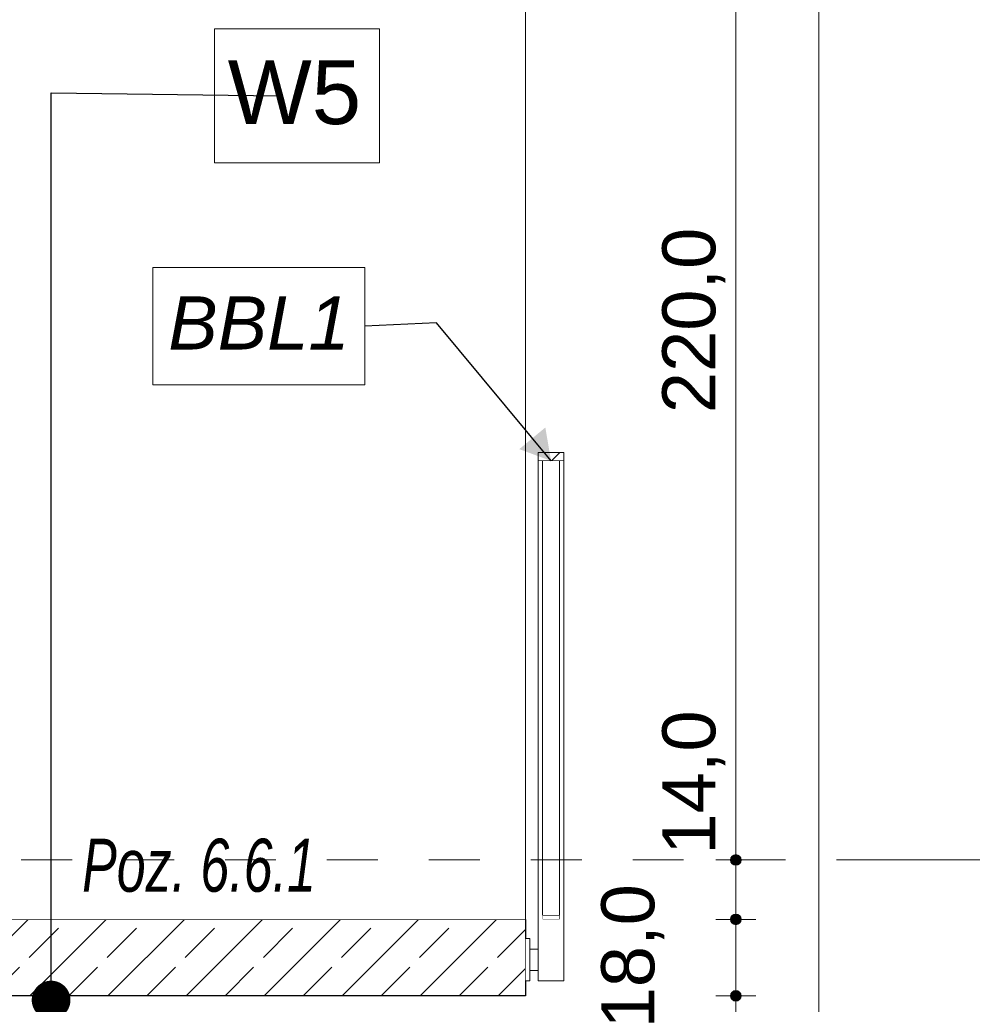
# Model space of a CAD drawing. Header units: millimetres. Extents: x 92668 to 123324, y -8921 to 14506.
# Tile 127 of 133: x 117686 to 119930, y -340 to 1979. Entities that reach past the tile are written whole.
import ezdxf

# ---------------------------------------------------------------- set-up
doc = ezdxf.new("R2010")
doc.units = ezdxf.units.MM
doc.header["$MEASUREMENT"] = 0
doc.linetypes.add('Przerywana', pattern=[240, 120, -120])
doc.linetypes.add('Wipeout_Contour', pattern=[1000, 0, -1000])
for name, color, linetype, lineweight, true_color in [('0_Nr_pióra__45', 7, 'Continuous', 15, 0x40a5ff), ('0_Nr_pióra__85', 7, 'Continuous', 13, 0x80c2ff), ('Nowe_A-Konstrukcja Opis_Nr_pióra__58', 7, 'Continuous', 13, 0xdf0000), ('Nowe_A-Konstrukcja Opis_Nr_pióra__78', 7, 'Continuous', 13, 0x00bb5e), ('Nowe_A-Wymiary-Zewnętrzne_Nr_pióra__45', 7, 'Continuous', 15, 0x40a5ff), ('Nowe_A-Wymiary-Zewnętrzne_Nr_pióra__85', 7, 'Continuous', 13, 0x80c2ff)]:
    doc.layers.add(name, color=color, linetype=linetype, lineweight=lineweight, true_color=true_color)
for name, color, linetype in [('Nowe_A-Balkony', 7, 'Continuous'), ('Nowe_A-Balustrady', 7, 'Continuous'), ('Nowe_A-Wymiary-Zewnętrzne', 7, 'Continuous'), ('Nowe_A-Ściany-Wewnętrzne', 7, 'Continuous')]:
    doc.layers.add(name, color=color, linetype=linetype)
for name, color, linetype, lineweight in [('Nowe_A-Balkony_Nr_pióra__29', 7, 'Continuous', 25), ('Nowe_A-Balustrady_Nr_pióra__11', 7, 'Continuous', 13), ('Nowe_A-Balustrady_Nr_pióra__51', 7, 'Continuous', 15), ('Nowe_A-Balustrady_Nr_pióra__91', 7, 'Continuous', 13), ('Nowe_A-Opisy-Ściany_Nr_pióra__1', 7, 'Continuous', 13), ('Nowe_A-Wymiary-Zewnętrzne_Nr_pióra__46', 5, 'Continuous', 15), ('Nowe_A-Ściany-Wewnętrzne_Nr_pióra__87', 7, 'Continuous', 13)]:
    doc.layers.add(name, color=color, linetype=linetype, lineweight=lineweight)
doc.styles.add('STYL_AUTOMATYCZNY_1', font='arial.ttf')
doc.styles.add('STYL_AUTOMATYCZNY_2', font='arial.ttf')
doc.styles.add('STYL_AUTOMATYCZNY_3', font='arial.ttf')
doc.styles.add('STYL_AUTOMATYCZNY_4', font='arial.ttf', dxfattribs={"width": 0.7})
doc.dimstyles.new('STYL_AUTOMATYCZNY__1', dxfattribs={"dimtxt": 125, "dimasz": 47.5, "dimexe": 0.18, "dimexo": 20, "dimgap": 0, "dimtad": 1, "dimdec": 1, "dimlfac": 0.1, "dimzin": 0, "dimdsep": 46, "dimtxsty": 'STYL_AUTOMATYCZNY_2', "dimblk": 'ARROWHEAD_11', "dimblk1": 'ARROWHEAD_11', "dimblk2": 'ARROWHEAD_11', "dimcen": 0.09, "dimclrd": 256, "dimclre": 256, "dimclrt": 5, "dimadec": 1, "dimazin": 0, "dimtfac": 1, "dimtdec": 4, "dimtmove": 0, "dimatfit": 3, "dimfxl": 0, "dimtolj": 1, "dimtzin": 0, "dimarcsym": 0})
doc.dimstyles.new('STYL_AUTOMATYCZNY__2', dxfattribs={"dimtxt": 0.18, "dimasz": 182.4, "dimexe": 0.18, "dimexo": 0.0625, "dimgap": 0, "dimtad": 0, "dimtih": 1, "dimtoh": 1, "dimdec": 4, "dimzin": 0, "dimdsep": 46, "dimcen": 0.09, "dimadec": 0, "dimazin": 0, "dimtfac": 1, "dimtdec": 4, "dimtmove": 0, "dimatfit": 3, "dimldrblk": 'ARROWHEAD_11', "dimfxl": 0, "dimtolj": 1, "dimtzin": 0, "dimarcsym": 0})
doc.dimstyles.new('STYL_AUTOMATYCZNY__3', dxfattribs={"dimtxt": 0.18, "dimasz": 76, "dimexe": 0.18, "dimexo": 0.0625, "dimgap": 0, "dimtad": 0, "dimtih": 1, "dimtoh": 1, "dimdec": 4, "dimzin": 0, "dimdsep": 46, "dimcen": 0.09, "dimadec": 0, "dimazin": 0, "dimtfac": 1, "dimtdec": 4, "dimtmove": 0, "dimatfit": 3, "dimldrblk": 'ARROWHEAD_16', "dimfxl": 0, "dimtolj": 1, "dimtzin": 0, "dimarcsym": 0})
pattern_1 = [(45, (0, 0), (-79.54951, 79.54951), []), (45, (-26.52, 26.52), (-79.54951, 79.54951), [])]

# ---------------------------------------------------------------- blocks, each defined once
blk = doc.blocks.new('ElemPrzekroju_8')
at = {"layer": 'Nowe_A-Balkony', "linetype": 'Continuous', "lineweight": 0, "true_color": 0x000000}
h = blk.add_hatch(dxfattribs=at)
h.set_pattern_fill('Beton_zbrojony', color=18, style=0, pattern_type=2)
h.set_pattern_definition([(45, (0, 0), (-91.92388, 91.92388), []), (45, (-45.96, 45.96), (-91.92388, 91.92388), [97.5, -32.5])])
h.paths.add_polyline_path([(117167.6, -320), (118877.6, -320), (118877.6, -140), (117167.6, -140)])
at = {"layer": 'Nowe_A-Balkony_Nr_pióra__29', "color": 7, "linetype": 'Continuous', "lineweight": 25}
for p, q in [((118877.6, -140), (117377.6, -140)), ((118877.6, -140), (118877.6, -320)), ((118877.6, -320), (117297.6, -320))]:
    blk.add_line(p, q, dxfattribs=at)
at = {"layer": 'Nowe_A-Balkony_Nr_pióra__29', "color": 7, "linetype": 'Continuous', "lineweight": 25, "flags": 128}
for points in [[(117377.6, -140), (117367.6, -140), (117167.6, -140)], [(117297.6, -320), (117287.6, -320), (117167.6, -320)]]:
    blk.add_lwpolyline(points, dxfattribs=at)
blk = doc.blocks.new('ElemPrzekroju_9')
at = {"color": 254, "linetype": 'Wipeout_Contour', "lineweight": 0, "ltscale": 472566.465825}
blk.add_wipeout([(118877.6, -140), (118877.6, 2570), (117377.6, 2570), (117377.6, -140)], dxfattribs=at).dxf.layer = 'Nowe_A-Ściany-Wewnętrzne'
at = {"layer": 'Nowe_A-Ściany-Wewnętrzne_Nr_pióra__87', "color": 7, "linetype": 'Continuous', "lineweight": 13}
blk.add_line((118877.6, -140), (118877.6, 2570), dxfattribs=at)
blk = doc.blocks.new('ElemPrzekroju_10')
at = {"layer": 'Nowe_A-Balustrady', "linetype": 'Continuous', "lineweight": 0, "true_color": 0x000000}
h = blk.add_hatch(dxfattribs=at)
h.set_pattern_fill('Stal', color=18, style=0, pattern_type=2)
h.set_pattern_definition(pattern_1)
h.paths.add_polyline_path([(118907.6, 960), (118907.6, 940), (118967.6, 940), (118967.6, 960)])
at = {"layer": 'Nowe_A-Balustrady_Nr_pióra__51', "color": 7, "linetype": 'Continuous', "lineweight": 15}
for p, q in [((118907.6, 960), (118907.6, 940)), ((118967.6, 960), (118907.6, 960)), ((118967.6, 960), (118967.6, 940)), ((118967.6, 940), (118907.6, 940))]:
    blk.add_line(p, q, dxfattribs=at)
blk = doc.blocks.new('ElemPrzekroju_11')
at = {"layer": 'Nowe_A-Balustrady', "linetype": 'Continuous', "lineweight": 0, "true_color": 0x000000}
h = blk.add_hatch(dxfattribs=at)
h.set_pattern_fill('Stal', color=18, style=0, pattern_type=2)
h.set_pattern_definition(pattern_1)
h.paths.add_polyline_path([(118917.6, -130), (118917.6, -140), (118957.6, -140), (118957.6, -130)])
at = {"layer": 'Nowe_A-Balustrady_Nr_pióra__51', "color": 7, "linetype": 'Continuous', "lineweight": 15}
for p, q in [((118917.6, -130), (118917.6, -140)), ((118957.6, -130), (118917.6, -130)), ((118957.6, -130), (118957.6, -140)), ((118957.6, -140), (118917.6, -140))]:
    blk.add_line(p, q, dxfattribs=at)
blk = doc.blocks.new('ElemPrzekroju_107')
at = {"color": 254, "linetype": 'Wipeout_Contour', "lineweight": 0, "ltscale": 475591.331177}
blk.add_wipeout([(118907.6, -260), (118907.6, -210), (118887.6, -210), (118887.6, -260)], dxfattribs=at).dxf.layer = 'Nowe_A-Balustrady'
at = {"color": 254, "linetype": 'Wipeout_Contour', "lineweight": 0, "ltscale": 1189391.828847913}
blk.add_wipeout([(118907.6, -285), (118967.6, -285), (118967.6, 940), (118957.6, 940), (118957.6, -130), (118957.6, -140), (118917.6, -140), (118917.6, -130), (118917.6, 940), (118907.6, 940)], dxfattribs=at).dxf.layer = 'Nowe_A-Balustrady'
at = {"color": 254, "linetype": 'Wipeout_Contour', "lineweight": 0, "ltscale": 475531.362839}
blk.add_wipeout([(118877.6, -185), (118877.6, -285), (118887.6, -285), (118887.6, -185)], dxfattribs=at).dxf.layer = 'Nowe_A-Balustrady'
at = {"layer": 'Nowe_A-Balustrady_Nr_pióra__11', "color": 7, "linetype": 'Continuous', "lineweight": 13}
for p, q in [((118907.6, -210), (118907.6, 940)), ((118967.6, -285), (118967.6, 940)), ((118907.6, -260), (118907.6, -210)), ((118907.6, -285), (118907.6, -260)), ((118907.6, -285), (118967.6, -285))]:
    blk.add_line(p, q, dxfattribs=at)
at = {"layer": 'Nowe_A-Balustrady_Nr_pióra__91', "color": 7, "linetype": 'Continuous', "lineweight": 13}
for p, q in [((118877.6, -185), (118887.6, -185)), ((118887.6, -185), (118887.6, -285)), ((118887.6, -210), (118907.6, -210)), ((118887.6, -260), (118907.6, -260)), ((118877.6, -285), (118887.6, -285))]:
    blk.add_line(p, q, dxfattribs=at)
blk = doc.blocks.new('ElemPrzekroju_109')
at = {"color": 254, "linetype": 'Wipeout_Contour', "lineweight": 0, "ltscale": 475757.962762}
blk.add_wipeout([(118917.6, -130), (118957.6, -130), (118957.6, 940), (118917.6, 940)], dxfattribs=at).dxf.layer = 'Nowe_A-Balustrady'
at = {"layer": 'Nowe_A-Balustrady_Nr_pióra__11', "color": 7, "linetype": 'Continuous', "lineweight": 13}
for p, q in [((118917.6, -130), (118917.6, 940)), ((118957.6, -130), (118957.6, 940))]:
    blk.add_line(p, q, dxfattribs=at)
blk = doc.blocks.new('*D392')
at = {"layer": 'Nowe_A-Wymiary-Zewnętrzne_Nr_pióra__45', "linetype": 'Continuous', "lineweight": 15, "true_color": 0x40a5ff}
for points in [[(119360.2, -320), (119361.2, -324.8), (119363.9, -328.8), (119368, -331.5), (119372.7, -332.5), (119377.5, -331.5), (119381.6, -328.8), (119384.3, -324.8), (119385.2, -320), (119384.3, -315.2), (119381.6, -311.2), (119377.5, -308.5), (119372.7, -307.5), (119368, -308.5), (119363.9, -311.2), (119361.2, -315.2)], [(119360.2, -450), (119361.2, -454.8), (119363.9, -458.8), (119368, -461.5), (119372.7, -462.5), (119377.5, -461.5), (119381.6, -458.8), (119384.3, -454.8), (119385.2, -450), (119384.3, -445.2), (119381.6, -441.2), (119377.5, -438.5), (119372.7, -437.5), (119368, -438.5), (119363.9, -441.2), (119361.2, -445.2)]]:
    blk.add_hatch(color=161, dxfattribs=at).paths.add_polyline_path(points)
at = {"layer": 'Nowe_A-Wymiary-Zewnętrzne_Nr_pióra__45', "color": 161, "linetype": 'Continuous', "lineweight": 15, "true_color": 0x40a5ff}
blk.add_circle((119372.7, -450), 12.5, dxfattribs=at)
at = {"layer": 'Nowe_A-Wymiary-Zewnętrzne_Nr_pióra__85', "color": 151, "linetype": 'Continuous', "lineweight": 13, "true_color": 0x80c2ff}
for p, q in [((119372.7, -437.5), (119372.7, -332.5)), ((119360.2, -450), (119325.9, -450)), ((119372.7, -475), (119372.7, -462.5)), ((119419.6, -450), (119385.2, -450))]:
    blk.add_line(p, q, dxfattribs=at)
at = {"layer": 'Nowe_A-Wymiary-Zewnętrzne_Nr_pióra__46', "color": 5, "lineweight": 15, "char_height": 125, "attachment_point": 7, "rotation": 90, "style": 'STYL_AUTOMATYCZNY_2'}
for s, insert in [('\\A1;{\\pql;\\fArial|b0|i0|c238|p0;\\W1.000000;18,0}', (119204, -396.8)), ('\\A1;{\\pql;\\fArial|b0|i0|c238|p0;\\W1.000000;13,0}', (119347.7, -796.2))]:
    blk.add_mtext(s, dxfattribs=dict(at, insert=insert))
blk = doc.blocks.new('ARROWHEAD_11')
at = {"color": 0, "linetype": 'Continuous', "lineweight": 0}
blk.add_line((0, 0), (-1, 0), dxfattribs=at)
at = {"color": 0, "linetype": 'Continuous', "lineweight": 0, "const_width": 0.25, "flags": 128}
blk.add_lwpolyline([(-0.125, 0, 1), (0.125, 0, 1)], format="xyb", close=True, dxfattribs=at)
blk = doc.blocks.new('*D393')
at = {"layer": 'Nowe_A-Wymiary-Zewnętrzne_Nr_pióra__45', "linetype": 'Continuous', "lineweight": 15, "true_color": 0x40a5ff}
for points in [[(119360.2, -140), (119361.2, -144.8), (119363.9, -148.8), (119368, -151.5), (119372.7, -152.5), (119377.5, -151.5), (119381.6, -148.8), (119384.3, -144.8), (119385.2, -140), (119384.3, -135.2), (119381.6, -131.2), (119377.5, -128.5), (119372.7, -127.5), (119368, -128.5), (119363.9, -131.2), (119361.2, -135.2)], [(119360.2, -320), (119361.2, -324.8), (119363.9, -328.8), (119368, -331.5), (119372.7, -332.5), (119377.5, -331.5), (119381.6, -328.8), (119384.3, -324.8), (119385.2, -320), (119384.3, -315.2), (119381.6, -311.2), (119377.5, -308.5), (119372.7, -307.5), (119368, -308.5), (119363.9, -311.2), (119361.2, -315.2)]]:
    blk.add_hatch(color=161, dxfattribs=at).paths.add_polyline_path(points)
at = {"layer": 'Nowe_A-Wymiary-Zewnętrzne_Nr_pióra__45', "color": 161, "linetype": 'Continuous', "lineweight": 15, "true_color": 0x40a5ff}
for centre in [(119372.7, -140), (119372.7, -320)]:
    blk.add_circle(centre, 12.5, dxfattribs=at)
at = {"layer": 'Nowe_A-Wymiary-Zewnętrzne_Nr_pióra__85', "color": 151, "linetype": 'Continuous', "lineweight": 13, "true_color": 0x80c2ff}
for p, q in [((119360.2, -140), (119325.9, -140)), ((119372.7, -307.5), (119372.7, -152.5)), ((119419.6, -140), (119385.2, -140)), ((119360.2, -320), (119325.9, -320)), ((119419.6, -320), (119385.2, -320))]:
    blk.add_line(p, q, dxfattribs=at)
blk = doc.blocks.new('*D394')
at = {"layer": 'Nowe_A-Wymiary-Zewnętrzne_Nr_pióra__45', "linetype": 'Continuous', "lineweight": 15, "true_color": 0x40a5ff}
for points in [[(119360.2, 0), (119361.2, -4.8), (119363.9, -8.8), (119368, -11.5), (119372.7, -12.5), (119377.5, -11.5), (119381.6, -8.8), (119384.3, -4.8), (119385.2, 0), (119384.3, 4.8), (119381.6, 8.8), (119377.5, 11.5), (119372.7, 12.5), (119368, 11.5), (119363.9, 8.8), (119361.2, 4.8)], [(119360.2, -140), (119361.2, -144.8), (119363.9, -148.8), (119368, -151.5), (119372.7, -152.5), (119377.5, -151.5), (119381.6, -148.8), (119384.3, -144.8), (119385.2, -140), (119384.3, -135.2), (119381.6, -131.2), (119377.5, -128.5), (119372.7, -127.5), (119368, -128.5), (119363.9, -131.2), (119361.2, -135.2)]]:
    blk.add_hatch(color=161, dxfattribs=at).paths.add_polyline_path(points)
at = {"layer": 'Nowe_A-Wymiary-Zewnętrzne_Nr_pióra__45', "color": 161, "linetype": 'Continuous', "lineweight": 15, "true_color": 0x40a5ff}
for centre in [(119372.7, 0), (119372.7, -140)]:
    blk.add_circle(centre, 12.5, dxfattribs=at)
at = {"layer": 'Nowe_A-Wymiary-Zewnętrzne_Nr_pióra__85', "color": 151, "linetype": 'Continuous', "lineweight": 13, "true_color": 0x80c2ff}
for p, q in [((119360.2, 0), (119325.9, 0)), ((119419.6, 0), (119385.2, 0)), ((119372.7, -127.5), (119372.7, -12.5)), ((119360.2, -140), (119325.9, -140)), ((119419.6, -140), (119385.2, -140))]:
    blk.add_line(p, q, dxfattribs=at)
blk = doc.blocks.new('*D395')
at = {"layer": 'Nowe_A-Wymiary-Zewnętrzne_Nr_pióra__45', "linetype": 'Continuous', "lineweight": 15, "true_color": 0x40a5ff}
for points in [[(119360.2, 2200), (119361.2, 2195.2), (119363.9, 2191.2), (119368, 2188.5), (119372.7, 2187.5), (119377.5, 2188.5), (119381.6, 2191.2), (119384.3, 2195.2), (119385.2, 2200), (119384.3, 2204.8), (119381.6, 2208.8), (119377.5, 2211.5), (119372.7, 2212.5), (119368, 2211.5), (119363.9, 2208.8), (119361.2, 2204.8)], [(119360.2, 0), (119361.2, -4.8), (119363.9, -8.8), (119368, -11.5), (119372.7, -12.5), (119377.5, -11.5), (119381.6, -8.8), (119384.3, -4.8), (119385.2, 0), (119384.3, 4.8), (119381.6, 8.8), (119377.5, 11.5), (119372.7, 12.5), (119368, 11.5), (119363.9, 8.8), (119361.2, 4.8)]]:
    blk.add_hatch(color=161, dxfattribs=at).paths.add_polyline_path(points)
at = {"layer": 'Nowe_A-Wymiary-Zewnętrzne_Nr_pióra__45', "color": 161, "linetype": 'Continuous', "lineweight": 15, "true_color": 0x40a5ff}
for centre in [(119372.7, 2200), (119372.7, 0)]:
    blk.add_circle(centre, 12.5, dxfattribs=at)
at = {"layer": 'Nowe_A-Wymiary-Zewnętrzne_Nr_pióra__85', "color": 151, "linetype": 'Continuous', "lineweight": 13, "true_color": 0x80c2ff}
for p, q in [((119360.2, 2200), (119325.9, 2200)), ((119372.7, 12.5), (119372.7, 2187.5)), ((119419.6, 2200), (119385.2, 2200)), ((119360.2, 0), (119325.9, 0)), ((119419.6, 0), (119385.2, 0))]:
    blk.add_line(p, q, dxfattribs=at)
at = {"layer": 'Nowe_A-Wymiary-Zewnętrzne_Nr_pióra__46', "color": 5, "lineweight": 15, "char_height": 125, "attachment_point": 7, "rotation": 90, "style": 'STYL_AUTOMATYCZNY_2'}
for s, insert in [('\\A1;{\\pql;\\fArial|b0|i0|c238|p0;\\W1.000000;220,0}', (119347.7, 1052.3)), ('\\A1;{\\pql;\\fArial|b0|i0|c238|p0;\\W1.000000;14,0}', (119347.7, 12.5))]:
    blk.add_mtext(s, dxfattribs=dict(at, insert=insert))
blk = doc.blocks.new('*D414')
at = {"layer": 'Nowe_A-Wymiary-Zewnętrzne_Nr_pióra__45', "linetype": 'Continuous', "lineweight": 15, "true_color": 0x40a5ff}
for points in [[(119555.9, 12845), (119556.9, 12840.2), (119559.6, 12836.2), (119563.6, 12833.5), (119568.4, 12832.5), (119573.2, 12833.5), (119577.3, 12836.2), (119580, 12840.2), (119580.9, 12845), (119580, 12849.8), (119577.3, 12853.8), (119573.2, 12856.5), (119568.4, 12857.5), (119563.6, 12856.5), (119559.6, 12853.8), (119556.9, 12849.8)], [(119555.9, -450), (119556.9, -454.8), (119559.6, -458.8), (119563.6, -461.5), (119568.4, -462.5), (119573.2, -461.5), (119577.3, -458.8), (119580, -454.8), (119580.9, -450), (119580, -445.2), (119577.3, -441.2), (119573.2, -438.5), (119568.4, -437.5), (119563.6, -438.5), (119559.6, -441.2), (119556.9, -445.2)]]:
    blk.add_hatch(color=161, dxfattribs=at).paths.add_polyline_path(points)
at = {"layer": 'Nowe_A-Wymiary-Zewnętrzne_Nr_pióra__45', "color": 161, "linetype": 'Continuous', "lineweight": 15, "true_color": 0x40a5ff}
for centre in [(119568.4, 12845), (119568.4, -450)]:
    blk.add_circle(centre, 12.5, dxfattribs=at)
at = {"layer": 'Nowe_A-Wymiary-Zewnętrzne_Nr_pióra__85', "color": 151, "linetype": 'Continuous', "lineweight": 13, "true_color": 0x80c2ff}
for p, q in [((119568.4, 12857.5), (119568.4, 12870)), ((119555.9, 12845), (119521.5, 12845)), ((119568.4, -437.5), (119568.4, 12832.5)), ((119615.3, 12845), (119580.9, 12845)), ((119555.9, -450), (119521.5, -450)), ((119568.4, -475), (119568.4, -462.5)), ((119615.3, -450), (119580.9, -450))]:
    blk.add_line(p, q, dxfattribs=at)
at = {"layer": 'Nowe_A-Wymiary-Zewnętrzne_Nr_pióra__46', "color": 5, "lineweight": 15, "insert": (119543.4, 5911.5), "char_height": 125, "attachment_point": 7, "rotation": 90, "style": 'STYL_AUTOMATYCZNY_2'}
blk.add_mtext('\\A1;{\\pql;\\fArial|b0|i0|c238|p0;\\W1.000000;1\xa0329,5}', dxfattribs=at)
blk = doc.blocks.new('ARROWHEAD_16')
at = {"linetype": 'Continuous', "lineweight": 0}
blk.add_hatch(color=0, dxfattribs=at).paths.add_polyline_path([(-0.9093, 0.525), (0, 0), (-0.9093, -0.525)])
at = {"color": 0, "linetype": 'Continuous', "lineweight": 0}
blk.add_line((0, 0), (-1, 0), dxfattribs=at)
blk = doc.blocks.new('B Przekrój_STORY_MARKER')
at = {"layer": '0_Nr_pióra__45', "color": 161, "linetype": 'Continuous', "lineweight": 15, "true_color": 0x40a5ff}
for p, q in [((119661.6, 0), (119761.6, 0)), ((119761.6, 0), (119861.6, 0)), ((120061.6, 0), (119861.6, 0))]:
    blk.add_line(p, q, dxfattribs=at)
at = {"layer": '0_Nr_pióra__85', "color": 151, "linetype": 'Przerywana', "lineweight": 13, "true_color": 0x80c2ff}
blk.add_line((96329.8, 0), (119661.6, 0), dxfattribs=at)

msp = doc.modelspace()

# ---------------------------------------------------------------- block references
at = {"layer": 'Nowe_A-Balkony', "lineweight": 0}
msp.add_blockref('ElemPrzekroju_8', (0, 0), dxfattribs=at)
at = {"layer": 'Nowe_A-Balustrady', "lineweight": 0}
for name in ['ElemPrzekroju_10', 'ElemPrzekroju_11']:
    msp.add_blockref(name, (0, 0), dxfattribs=at)

# ---------------------------------------------------------------- next in the draw order: block references
at = {"layer": 'Nowe_A-Ściany-Wewnętrzne', "lineweight": 0}
msp.add_blockref('ElemPrzekroju_9', (0, 0), dxfattribs=at)

# ---------------------------------------------------------------- next in the draw order: linework, layer by layer
at = {"layer": 'Nowe_A-Konstrukcja Opis_Nr_pióra__78', "color": 112, "linetype": 'Continuous', "lineweight": 13, "true_color": 0x00bb5e, "flags": 128}
msp.add_lwpolyline([(117999.99, 1395.87), (118499.36, 1395.87), (118499.36, 1119.44), (117999.99, 1119.44)], close=True, dxfattribs=at)
at = {"layer": 'Nowe_A-Opisy-Ściany_Nr_pióra__1', "color": 7, "linetype": 'Continuous', "lineweight": 13, "flags": 128}
msp.add_lwpolyline([(118144.67, 1957.73), (118533.24, 1957.73), (118533.24, 1642.01), (118144.67, 1642.01)], close=True, dxfattribs=at)

# ---------------------------------------------------------------- next in the draw order: block references
at = {"layer": 'Nowe_A-Balustrady', "lineweight": 0}
msp.add_blockref('ElemPrzekroju_107', (0, 0), dxfattribs=at)

# ---------------------------------------------------------------- next in the draw order: texts
at = {"layer": 'Nowe_A-Konstrukcja Opis_Nr_pióra__58', "color": 12, "linetype": 'Continuous', "lineweight": 13, "true_color": 0xdf0000, "insert": (117833.38, -76.66), "char_height": 125, "attachment_point": 7, "style": 'STYL_AUTOMATYCZNY_4'}
msp.add_mtext('\\A1;{\\pql;\\fArial|b0|i1|c238|p0;\\W0.700000;Poz. \\fArial|b0|i1|c238|p0;\\W0.700000;6\\fArial|b0|i1|c238|p0;\\W0.700000;.\\fArial|b0|i1|c238|p0;\\W0.700000;6\\fArial|b0|i1|c238|p0;\\W0.700000;.1}', dxfattribs=at)
at = {"layer": 'Nowe_A-Konstrukcja Opis_Nr_pióra__78', "color": 112, "linetype": 'Continuous', "lineweight": 13, "true_color": 0x00bb5e, "insert": (118249.68, 1264.8), "char_height": 125, "attachment_point": 5, "style": 'STYL_AUTOMATYCZNY_3'}
msp.add_mtext('\\A1;{\\pqc;\\fArial|b0|i1|c238|p0;\\W1.000000;BBL\\fArial|b0|i1|c238|p0;\\W1.000000;1}', dxfattribs=at)
at = {"layer": 'Nowe_A-Opisy-Ściany_Nr_pióra__1', "color": 7, "linetype": 'Continuous', "lineweight": 13, "insert": (118490.53, 1807.19), "char_height": 150, "attachment_point": 6, "style": 'STYL_AUTOMATYCZNY_1'}
msp.add_mtext('\\A1;{\\pqr;\\fArial|b0|i0|c238|p0;\\W1.000000;W5}', dxfattribs=at)

# ---------------------------------------------------------------- next in the draw order: leaders
at = {"layer": 'Nowe_A-Opisy-Ściany_Nr_pióra__1', "color": 7, "linetype": 'Continuous', "lineweight": 13, "annotation_type": 0, "has_hookline": 1, "hookline_direction": 0, "text_width": 303.15}
msp.add_leader([(117760.27, -330), (117760.27, 1807.19), (118296.25, 1799.87)], dimstyle='STYL_AUTOMATYCZNY__2', dxfattribs=at)

# ---------------------------------------------------------------- next in the draw order: block references
at = {"layer": 'Nowe_A-Balustrady', "lineweight": 0}
msp.add_blockref('ElemPrzekroju_109', (0, 0), dxfattribs=at)

# ---------------------------------------------------------------- next in the draw order: block references
at = {"linetype": 'Continuous', "lineweight": 0}
msp.add_blockref('B Przekrój_STORY_MARKER', (0, 0), dxfattribs=at)

# ---------------------------------------------------------------- next in the draw order: dimensions: what is measured, and where the dimension line sits
at = {"layer": 'Nowe_A-Wymiary-Zewnętrzne', "color": 151, "linetype": 'Continuous', "lineweight": 13, "true_color": 0x80c2ff}
for base, p1, p2, picture, middle in [((119568.41, 12845), (98787.6, -450), (98654.74, 12845), '*D414', (119480.91, 6192.64)), ((119372.74, 2200), (117377.6, 0), (117377.6, 2200), '*D395', (119285.24, 1261.72)), ((119372.74, 0), (118022.6, -140), (117377.6, 0), '*D394', (119285.24, 174.32)), ((119372.74, -320), (98787.6, -450), (118022.6, -320), '*D392', (119285.24, -634.33)), ((119372.74, -140), (118022.6, -320), (118022.6, -140), '*D393', (119141.49, -235))]:
    dim = msp.add_linear_dim(base=base, p1=p1, p2=p2, angle=90, dimstyle='STYL_AUTOMATYCZNY__1', dxfattribs=at)
    dim.commit()
    dim.dimension.update_dxf_attribs({"geometry": picture, "text_midpoint": middle, "dimtype": 160, "text_rotation": 90})

# ---------------------------------------------------------------- next in the draw order: leaders
at = {"layer": 'Nowe_A-Konstrukcja Opis_Nr_pióra__78', "color": 112, "linetype": 'Continuous', "lineweight": 13, "true_color": 0x00bb5e, "annotation_type": 0, "has_hookline": 1, "hookline_direction": 1, "text_width": 405.87}
msp.add_leader([(118937.6, 940), (118667.63, 1264.8), (118499.36, 1257.65)], dimstyle='STYL_AUTOMATYCZNY__3', dxfattribs=at)

doc.saveas('drawing.dxf')
